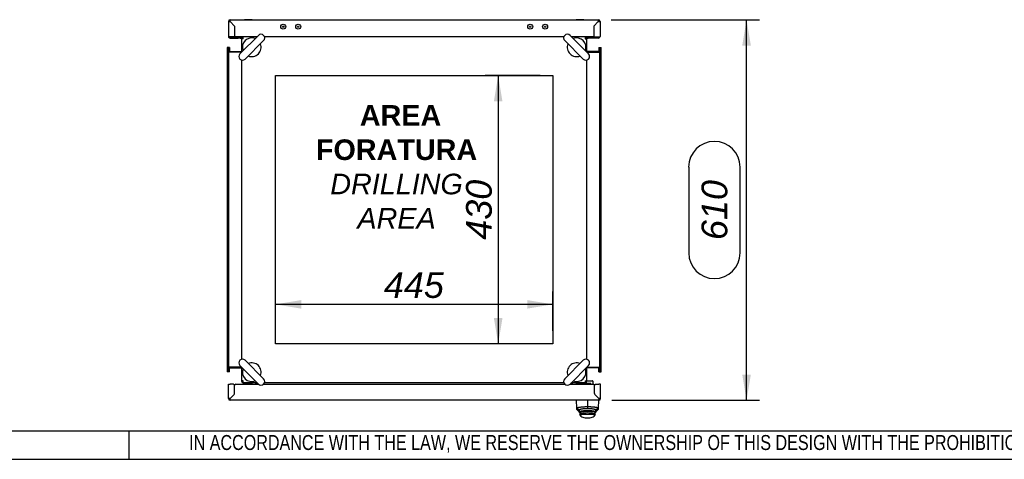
# Paper-space layout 'Layout1' of a CAD drawing. Extents: x 94 to 6181, y 158 to 4314.
# Tile 6 of 11: x 3024 to 4603, y 164 to 869. Entities that reach past the tile are written whole.
import ezdxf
from ezdxf.lldxf.tags import DXFTag

# ---------------------------------------------------------------- set-up
doc = ezdxf.new("R2010")
doc.units = 0
doc.header["$LTSCALE"] = 15
doc.layers.get('0').update_dxf_attribs({"linetype": 'CONTINUOUS'})
for name, color, linetype in [('_TRANSLATION', 7, 'CONTINUOUS'), ('AE00100_03', 7, 'CONTINUOUS'), ('AE00198_03', 7, 'CONTINUOUS'), ('AE00219_03', 7, 'CONTINUOUS'), ('AE00715_01', 7, 'CONTINUOUS'), ('AE00992_10', 7, 'CONTINUOUS'), ('AE00992_31', 7, 'CONTINUOUS'), ('DEFAULT', 7, 'CONTINUOUS'), ('DV4__TRANSLATION', 7, 'CONTINUOUS'), ('F0000000_08', 7, 'CONTINUOUS'), ('F0000000_12', 7, 'CONTINUOUS'), ('F0000000_13', 7, 'CONTINUOUS'), ('F0000001_24', 7, 'CONTINUOUS'), ('F0000001_44', 7, 'CONTINUOUS'), ('F0000001_45', 7, 'CONTINUOUS'), ('M0000000_14', 7, 'CONTINUOUS'), ('M0000000_37', 7, 'CONTINUOUS'), ('M0000000_39', 7, 'CONTINUOUS'), ('M0000000_54', 7, 'CONTINUOUS'), ('M0000000_70', 7, 'CONTINUOUS')]:
    doc.layers.add(name, color=color, linetype=linetype)
doc.styles.add('SEACAD_ARIAL', font='arial.ttf')
doc.styles.add('SEACAD_ARIALI', font='ariali.ttf')
tags = doc.linetypes.add('CENTER2', pattern=[28.575, 19.05, -3.175, 3.175, -3.175]).pattern_tags.tags
tags[10:11] = [DXFTag(74, 4), DXFTag(75, 0), DXFTag(340, '0'), DXFTag(46, 0.0), DXFTag(50, 0.0), DXFTag(44, 0.0), DXFTag(45, 0.0)]
tags[8:9] = [DXFTag(74, 4), DXFTag(75, 0), DXFTag(340, '0'), DXFTag(46, 0.0), DXFTag(50, 0.0), DXFTag(44, 0.0), DXFTag(45, 0.0)]
tags[6:7] = [DXFTag(74, 4), DXFTag(75, 0), DXFTag(340, '0'), DXFTag(46, 0.0), DXFTag(50, 0.0), DXFTag(44, 0.0), DXFTag(45, 0.0)]
tags[4:5] = [DXFTag(74, 4), DXFTag(75, 0), DXFTag(340, '0'), DXFTag(46, 0.0), DXFTag(50, 0.0), DXFTag(44, 0.0), DXFTag(45, 0.0)]
doc.dimstyles.new('ISO', dxfattribs={"dimtxt": 13.75, "dimasz": 13.75, "dimexe": 6.875, "dimexo": 6.875, "dimgap": 3.4375, "dimtad": 1, "dimdec": 1, "dimtxsty": 'SEACAD_ARIAL', "dimblk1": '_SE_FILLED', "dimblk2": '_SE_FILLED', "dimsah": 1, "dimcen": 6.875, "dimazin": 3, "dimtfac": 0.7, "dimtdec": 3, "dimtmove": 0, "dimatfit": 3})

# ---------------------------------------------------------------- blocks, each defined once
blk = doc.blocks.new('DMBLK17')
at = {"layer": '_TRANSLATION', "linetype": 'CONTINUOUS'}
for points in [[(3475, 419.6), (3433.7, 412.8), (3475, 405.9)], [(3837.5, 419.6), (3837.5, 405.9), (3878.7, 412.8)]]:
    blk.add_hatch(color=7, dxfattribs=at).paths.add_polyline_path(points)
at = {"layer": '_TRANSLATION', "color": 7, "linetype": 'CONTINUOUS'}
for p, q in [((3433.7, 370.2), (3433.7, 433.4)), ((3878.7, 370.2), (3878.7, 433.4)), ((3878.7, 412.8), (3433.7, 412.8))]:
    blk.add_line(p, q, dxfattribs=at)
at = {"layer": '_TRANSLATION', "color": 7, "linetype": 'CONTINUOUS', "style": 'SEACAD_ARIALI'}
blk.add_text('445', height=41.25, dxfattribs=at).set_placement((3607.6, 423.1))
blk = doc.blocks.new('_SE_FILLED')
at = {"color": 0}
blk.add_line((0, 0), (-1, 0), dxfattribs=at)
blk.add_solid([(0, 0), (-1, -0.1665), (-1, 0.1665), (0, 0)], dxfattribs=at)
blk = doc.blocks.new('DMBLK18')
at = {"layer": '_TRANSLATION', "linetype": 'CONTINUOUS'}
for points in [[(3784, 738.3), (3797.8, 738.3), (3790.9, 779.6)], [(3784, 390.8), (3790.9, 349.6), (3797.8, 390.8)]]:
    blk.add_hatch(color=7, dxfattribs=at).paths.add_polyline_path(points)
at = {"layer": '_TRANSLATION', "color": 7, "linetype": 'CONTINUOUS'}
for p, q in [((3858.1, 779.6), (3770.3, 779.6)), ((3790.9, 779.6), (3790.9, 349.6)), ((3858.1, 349.6), (3770.3, 349.6))]:
    blk.add_line(p, q, dxfattribs=at)
at = {"layer": '_TRANSLATION', "color": 7, "linetype": 'CONTINUOUS', "style": 'SEACAD_ARIALI'}
blk.add_text('430', height=41.25, rotation=90, dxfattribs=at).set_placement((3780.6, 516.4))
blk = doc.blocks.new('DMBLK19')
at = {"layer": '_TRANSLATION', "linetype": 'CONTINUOUS'}
for points in [[(4196.1, 827.8), (4189.2, 869.1), (4182.3, 827.8)], [(4196.1, 300.3), (4182.3, 300.3), (4189.2, 259.1)]]:
    blk.add_hatch(color=7, dxfattribs=at).paths.add_polyline_path(points)
at = {"layer": '_TRANSLATION', "color": 7, "linetype": 'CONTINUOUS'}
for p, q in [((3972.1, 869.1), (4209.8, 869.1)), ((4189.2, 259.1), (4189.2, 869.1)), ((4096.4, 632.8), (4096.4, 495.3)), ((4178.9, 495.3), (4178.9, 632.8)), ((3973.1, 259.1), (4209.8, 259.1))]:
    blk.add_line(p, q, dxfattribs=at)
for centre, radius, start, end in [((4137.6, 632.8), 41.3, 0, 180), ((4137.6, 495.3), 41.2, 180, 0)]:
    blk.add_arc(centre, radius, start, end, dxfattribs=at)
at = {"layer": '_TRANSLATION', "color": 7, "linetype": 'CONTINUOUS', "style": 'SEACAD_ARIALI'}
blk.add_text('610', height=41.25, rotation=90, dxfattribs=at).set_placement((4158.3, 515.9))

psp = doc.layouts.get("Layout1")

# ---------------------------------------------------------------- linework, layer by layer
at = {"color": 7, "linetype": 'CONTINUOUS'}
for p, q in [((3199.08, 164.32), (3199.08, 209.75)), ((93.52, 164.39), (6181.38, 164.39))]:
    psp.add_line(p, q, dxfattribs=at)
at = {"layer": 'AE00100_03', "color": 7, "linetype": 'CONTINUOUS'}
for centre, radius in [((3446.23, 858.06), 4), ((3446.23, 858.06), 1), ((3470.23, 858.06), 4), ((3470.23, 858.06), 1), ((3842.23, 858.06), 4), ((3842.23, 858.06), 1), ((3866.23, 858.06), 4), ((3866.23, 858.06), 1)]:
    psp.add_circle(centre, radius, dxfattribs=at)
at = {"layer": 'AE00198_03', "color": 7, "linetype": 'CONTINUOUS'}
for p, q in [((3384.98, 285.56), (3384.98, 284.86)), ((3384.98, 284.86), (3395.48, 284.86)), ((3395.48, 284.86), (3395.48, 285.56)), ((3916.98, 286.06), (3916.98, 285.36)), ((3916.98, 285.36), (3927.48, 285.36)), ((3927.48, 285.36), (3927.48, 286.06))]:
    psp.add_line(p, q, dxfattribs=at)
for centre, start, end in [((3390.91, 290.23), 222.17472, 225.14497), ((3389.55, 290.23), 314.85503, 317.82528), ((3922.91, 290.73), 222.17472, 230.4792), ((3921.55, 290.73), 309.5208, 317.82528)]:
    psp.add_arc(centre, 8, start, end, dxfattribs=at)
at = {"layer": 'AE00219_03', "color": 7, "linetype": 'CONTINUOUS'}
for p, q in [((3396.23, 869.26), (3384.23, 869.26)), ((3384.23, 869.26), (3384.23, 869.06)), ((3396.23, 869.06), (3396.23, 869.26)), ((3928.23, 869.26), (3916.23, 869.26)), ((3916.23, 869.26), (3916.23, 869.06)), ((3928.23, 869.06), (3928.23, 869.26))]:
    psp.add_line(p, q, dxfattribs=at)
at = {"layer": 'AE00715_01', "color": 7, "linetype": 'CONTINUOUS'}
for p, q in [((3406.34, 844.15), (3376.64, 814.45)), ((3935.82, 814.45), (3906.13, 844.15)), ((3385.13, 805.97), (3414.82, 835.67)), ((3897.64, 835.67), (3927.34, 805.97)), ((3414.82, 293.45), (3385.13, 323.15)), ((3927.34, 323.15), (3897.64, 293.45)), ((3376.64, 314.67), (3406.34, 284.97)), ((3906.13, 284.97), (3935.82, 314.67))]:
    psp.add_line(p, q, dxfattribs=at)
for centre, radius, start, end in [((3395.73, 825.06), 15, 68.96053, 201.03947), ((3410.58, 839.91), 6, 315, 135), ((3901.88, 839.91), 6, 45, 225), ((3916.73, 825.06), 15, 338.96053, 111.03947), ((3395.73, 825.06), 15, 248.57818, 21.42182), ((3916.73, 825.06), 15, 158.57818, 291.42182), ((3380.88, 810.21), 6, 135, 315), ((3931.58, 810.21), 6, 225, 45), ((3380.88, 318.91), 6, 45, 225), ((3395.73, 304.06), 15, 338.57818, 111.42182), ((3916.73, 304.06), 15, 68.57818, 201.42182), ((3931.58, 318.91), 6, 315, 135), ((3395.73, 304.06), 15, 158.96053, 291.03947), ((3916.73, 304.06), 15, 248.96053, 21.03947), ((3410.58, 289.21), 6, 225, 45), ((3901.88, 289.21), 6, 135, 315)]:
    psp.add_arc(centre, radius, start, end, dxfattribs=at)
at = {"layer": 'AE00992_10', "color": 7, "linetype": 'CONTINUOUS'}
for p, q in [((3917.16, 246.57), (3916.72, 259.06)), ((3934.22, 258.75), (3934.22, 248.89)), ((3948.21, 266.1), (3948.21, 266.06)), ((3950.75, 263.56), (3950.71, 263.56)), ((3951.21, 263.1), (3951.21, 263.06)), ((3951.72, 259.06), (3951.29, 246.57)), ((3917.25, 244.01), (3917.16, 246.57)), ((3920.73, 243.15), (3917.16, 246.57)), ((3920.71, 240.66), (3917.25, 244.01)), ((3917.25, 244.01), (3920.82, 240.56)), ((3920.8, 241.15), (3920.71, 241.15)), ((3920.71, 241.15), (3920.71, 240.66)), ((3920.73, 243.15), (3920.8, 241.15)), ((3921.36, 240.02), (3921.36, 241.3)), ((3921.36, 239.06), (3921.36, 240.02)), ((3924.36, 237.04), (3921.36, 240.02)), ((3924.36, 236.06), (3921.36, 239.06)), ((3924.36, 237.04), (3924.36, 236.06)), ((3934.24, 248.89), (3934.23, 245.5)), ((3947.06, 240.02), (3944.06, 237.04)), ((3947.06, 239.06), (3944.06, 236.06)), ((3944.06, 236.06), (3944.06, 237.04)), ((3947.06, 240.02), (3947.06, 241.33)), ((3947.06, 240.02), (3947.06, 239.06)), ((3947.62, 240.56), (3951.2, 244.01)), ((3947.64, 241.14), (3947.71, 243.15)), ((3947.71, 241.12), (3947.64, 241.14)), ((3951.29, 246.57), (3947.71, 243.15)), ((3951.2, 244.01), (3947.71, 240.64)), ((3947.71, 240.64), (3947.71, 241.12)), ((3951.29, 246.57), (3951.2, 244.01)), ((3921.21, 236.06), (3924.36, 236.06)), ((3921.21, 236.06), (3923.71, 233.56)), ((3944.06, 236.06), (3924.36, 236.06)), ((3930.33, 231.06), (3938.1, 231.06)), ((3944.06, 236.06), (3947.21, 236.06)), ((3944.71, 233.56), (3947.21, 236.06))]:
    psp.add_line(p, q, dxfattribs=at)
for centre, radius, start, end in [((3934.18, 157.12), 85.1, 80.89714, 99.04735), ((3930.33, 241.06), 10, 228.59038, 270), ((3938.1, 241.06), 10, 270, 311.40962)]:
    psp.add_arc(centre, radius, start, end, dxfattribs=at)
for points, knots in [([(3917.16, 246.57), (3917.17, 246.62), (3917.18, 246.71), (3917.32, 246.84), (3917.5, 246.96), (3917.71, 247.06), (3917.92, 247.15), (3918.11, 247.22), (3918.28, 247.27), (3918.81, 247.44), (3919.91, 247.71), (3921.94, 248.05), (3924.16, 248.33), (3926.54, 248.56), (3929.06, 248.73), (3931.64, 248.84), (3933.37, 248.87), (3934.22, 248.89)], [0, 0, 0, 0, 0.0503449, 0.0952226, 0.1346324, 0.1685736, 0.1970456, 0.2200478, 0.2375801, 0.2496419, 0.3832412, 0.499291, 0.6056762, 0.7088796, 0.8089585, 0.9059756, 1, 1, 1, 1]), ([(3934.23, 245.5), (3934.11, 245.5), (3933.87, 245.5), (3933.5, 245.5), (3933.14, 245.49), (3932.79, 245.48), (3932.43, 245.47), (3932.08, 245.46), (3931.73, 245.45), (3931.38, 245.43), (3931.03, 245.42), (3930.68, 245.4), (3930.34, 245.38), (3929.99, 245.35), (3929.65, 245.33), (3929.31, 245.3), (3928.26, 245.22), (3926.58, 245.04), (3924.53, 244.72), (3922.86, 244.34), (3921.93, 244.04), (3921.45, 243.83), (3921.22, 243.71), (3921.04, 243.6), (3920.9, 243.49), (3920.8, 243.37), (3920.74, 243.26), (3920.73, 243.19), (3920.73, 243.15)], [0, 0, 0, 0, 0.0166518, 0.0332398, 0.0497758, 0.0662722, 0.0827412, 0.0991951, 0.1156463, 0.132107, 0.1485898, 0.1651067, 0.1816702, 0.1982922, 0.2149848, 0.2317597, 0.2486287, 0.3728333, 0.4977496, 0.6226699, 0.7483171, 0.7845212, 0.8204698, 0.8562656, 0.8920125, 0.9278148, 0.9637764, 1, 1, 1, 1]), ([(3921.36, 240.02), (3921.37, 240.05), (3921.39, 240.12), (3921.54, 240.23), (3921.83, 240.36), (3922.47, 240.56), (3923.54, 240.78), (3925.78, 241.12), (3929.24, 241.42), (3932.63, 241.52), (3935.79, 241.52), (3939.17, 241.42), (3942.65, 241.12), (3944.88, 240.78), (3946.04, 240.54), (3946.72, 240.32), (3947.02, 240.15), (3947.05, 240.06), (3947.06, 240.02)], [0, 0, 0, 0, 0.0251662, 0.0544463, 0.0878392, 0.125344, 0.1999132, 0.2504112, 0.3826858, 0.4997454, 0.5000215, 0.6174371, 0.7495303, 0.8006361, 0.8745732, 0.9250082, 0.9668194, 1, 1, 1, 1]), ([(3944.06, 237.04), (3944.05, 237.08), (3944.04, 237.16), (3943.89, 237.28), (3943.65, 237.41), (3943.22, 237.58), (3942.46, 237.8), (3941.23, 238.05), (3939.74, 238.27), (3937.46, 238.5), (3934.2, 238.63), (3930.95, 238.5), (3928.68, 238.27), (3927.18, 238.05), (3925.95, 237.8), (3925.05, 237.54), (3924.47, 237.28), (3924.4, 237.12), (3924.36, 237.04)], [0, 0, 0, 0, 0.031647, 0.0631155, 0.0947041, 0.126708, 0.1898082, 0.2523261, 0.3148104, 0.3770863, 0.5003308, 0.6234958, 0.6855831, 0.7480406, 0.8107844, 0.8736365, 0.9368125, 1, 1, 1, 1]), ([(3934.22, 248.89), (3934.65, 248.88), (3935.5, 248.87), (3936.79, 248.83), (3938.08, 248.78), (3939.36, 248.72), (3940.63, 248.64), (3941.87, 248.55), (3943.08, 248.45), (3944.24, 248.33), (3945.36, 248.2), (3946.81, 248), (3948.53, 247.71), (3949.91, 247.37), (3951.03, 246.97), (3951.18, 246.73), (3951.29, 246.57)], [0, 0, 0, 0, 0.0469004, 0.0944936, 0.1427887, 0.1917943, 0.2415189, 0.2919704, 0.3431565, 0.3950845, 0.4477615, 0.5011941, 0.6172109, 0.7507427, 0.831115, 1, 1, 1, 1]), ([(3947.71, 243.15), (3947.71, 243.17), (3947.71, 243.21), (3947.7, 243.26), (3947.67, 243.32), (3947.64, 243.37), (3947.6, 243.43), (3947.54, 243.49), (3947.48, 243.54), (3947.4, 243.6), (3947.31, 243.66), (3947.22, 243.71), (3947.11, 243.77), (3946.99, 243.83), (3946.87, 243.89), (3946.46, 244.06), (3945.59, 244.34), (3943.92, 244.71), (3941.87, 245.04), (3940.1, 245.23), (3938.85, 245.33), (3938.22, 245.37), (3937.57, 245.41), (3936.92, 245.44), (3936.26, 245.47), (3935.59, 245.49), (3934.91, 245.5), (3934.46, 245.5), (3934.23, 245.5)], [0, 0, 0, 0, 0.018185, 0.0362882, 0.0543221, 0.0722993, 0.0902327, 0.108135, 0.1260193, 0.1438984, 0.1617854, 0.1796932, 0.1976347, 0.2156229, 0.2336703, 0.2517897, 0.3772534, 0.5022399, 0.6269487, 0.7513108, 0.7826015, 0.8136744, 0.8446085, 0.8754839, 0.9063808, 0.9373797, 0.9685601, 1, 1, 1, 1])]:
    psp.add_open_spline(points, degree=3, knots=knots, dxfattribs=at)
at = {"layer": 'AE00992_31', "color": 7, "linetype": 'CONTINUOUS'}
for p, q in [((3945.5, 283.56), (3944.91, 283.56)), ((3945.18, 279.26), (3945.23, 279.26)), ((3945.23, 279.06), (3945.18, 279.06)), ((3946.23, 268.08), (3946.23, 268.04)), ((3946.73, 267.58), (3946.73, 267.54)), ((3947.73, 266.54), (3947.73, 266.58))]:
    psp.add_line(p, q, dxfattribs=at)
at = {"layer": 'DEFAULT', "color": 7, "linetype": 'CONTINUOUS'}
psp.add_line((93.52, 209.82), (6181.38, 209.82), dxfattribs=at)
at = {"layer": 'DV4__TRANSLATION', "color": 7, "linetype": 'CENTER2'}
for p, q in [((3433.73, 779.56), (3878.73, 779.56)), ((3433.73, 349.56), (3433.73, 779.56)), ((3878.73, 779.56), (3878.73, 349.56)), ((3878.73, 349.56), (3433.73, 349.56))]:
    psp.add_line(p, q, dxfattribs=at)
at = {"layer": 'F0000000_08', "color": 7, "linetype": 'CONTINUOUS'}
for p, q in [((3381.73, 286.56), (3381.73, 287.62)), ((3395.72, 285.56), (3382.73, 285.56)), ((3401.63, 286.08), (3401.06, 284.56)), ((3402.11, 287.36), (3401.63, 286.08))]:
    psp.add_line(p, q, dxfattribs=at)
for centre, radius, start, end in [((3382.73, 286.56), 1, 180, 270), ((3395.72, 284.56), 1, 69.63587, 90), ((3395.72, 284.56), 1, 0, 69.63587), ((3400.23, 288.06), 2, 339.52255, 345.52249)]:
    psp.add_arc(centre, radius, start, end, dxfattribs=at)
at = {"layer": 'F0000000_12', "color": 7, "linetype": 'CONTINUOUS'}
psp.add_line((3368.17, 283.06), (3368.35, 283.06), dxfattribs=at)
psp.add_arc((3369.23, 267.06), 3.05, 180, 181.30034, dxfattribs=at)
at = {"layer": 'F0000000_13', "color": 7, "linetype": 'CONTINUOUS'}
psp.add_line((3366.23, 267.08), (3366.23, 267.06), dxfattribs=at)
at = {"layer": 'F0000001_24', "color": 7, "linetype": 'CONTINUOUS'}
for p, q in [((3915.73, 286.56), (3915.73, 287.56)), ((3918.73, 286.06), (3916.23, 286.06)), ((3930.22, 286.06), (3918.73, 286.06)), ((3927.73, 285.06), (3927.73, 284.56)), ((3930.63, 286.06), (3930.22, 286.06)), ((3936.53, 286.06), (3930.63, 286.06)), ((3933.21, 290.06), (3936.53, 290.06)), ((3936.53, 290.06), (3937.74, 290.06)), ((3937.74, 286.06), (3936.53, 286.06)), ((3937.74, 290.06), (3942.23, 290.06)), ((3938.73, 286.06), (3937.74, 286.06)), ((3939.73, 284.92), (3939.73, 285.06)), ((3939.73, 284.56), (3939.73, 284.92)), ((3942.73, 289.56), (3942.73, 284.92)), ((3942.93, 288.05), (3942.73, 288.05)), ((3942.93, 287.5), (3942.73, 287.5)), ((3942.93, 287.49), (3942.73, 287.49)), ((3942.73, 284.92), (3942.73, 284.56)), ((3942.93, 287.49), (3942.93, 284.54))]:
    psp.add_line(p, q, dxfattribs=at)
for centre, radius, start, end in [((3916.23, 286.56), 0.5, 180, 270), ((3928.73, 285.06), 1, 90, 180), ((3938.73, 285.06), 1, 0, 90), ((3942.23, 289.56), 0.5, 0, 90)]:
    psp.add_arc(centre, radius, start, end, dxfattribs=at)
at = {"layer": 'F0000001_44', "color": 7, "linetype": 'CONTINUOUS'}
for p, q in [((3361.03, 869.06), (3951.43, 869.06)), ((3358.23, 866.26), (3358.23, 842.36)), ((3361.05, 866.26), (3361.03, 866.24)), ((3361.03, 866.24), (3361.05, 866.26)), ((3361.03, 866.24), (3368.23, 859.04)), ((3368.25, 859.06), (3361.05, 866.26)), ((3368.23, 859.04), (3368.23, 841.56)), ((3368.28, 859.06), (3368.25, 859.06)), ((3368.28, 859.06), (3368.28, 841.56)), ((3944.18, 859.06), (3944.21, 859.06)), ((3944.18, 859.06), (3944.18, 841.56)), ((3944.21, 859.06), (3951.41, 866.26)), ((3951.43, 866.24), (3944.23, 859.04)), ((3944.23, 859.04), (3944.23, 841.56)), ((3951.41, 866.26), (3951.43, 866.24)), ((3951.43, 866.24), (3951.41, 866.26)), ((3954.23, 866.26), (3954.23, 842.36)), ((3361.03, 841.56), (3358.35, 841.56)), ((3358.55, 841.06), (3361.03, 841.06)), ((3360.96, 841.06), (3361.03, 841.06)), ((3368.23, 841.56), (3361.03, 841.56)), ((3361.03, 841.06), (3361.03, 841.06)), ((3361.03, 841.06), (3374.23, 841.06)), ((3361.03, 839.56), (3374.23, 839.56)), ((3368.23, 841.56), (3368.23, 841.06)), ((3403.75, 841.56), (3368.28, 841.56)), ((3368.28, 841.56), (3368.28, 841.06)), ((3374.23, 841.06), (3377.23, 841.06)), ((3377.23, 839.56), (3374.23, 839.56)), ((3377.23, 841.06), (3380.53, 841.06)), ((3377.23, 841.06), (3377.23, 839.56)), ((3377.23, 839.56), (3379.39, 839.56)), ((3896.12, 841.56), (3416.35, 841.56)), ((3944.18, 841.56), (3908.72, 841.56)), ((3931.93, 841.06), (3935.23, 841.06)), ((3933.07, 839.56), (3935.23, 839.56)), ((3935.23, 841.06), (3938.23, 841.06)), ((3935.23, 839.56), (3935.23, 841.06)), ((3938.23, 839.56), (3935.23, 839.56)), ((3951.43, 841.06), (3938.23, 841.06)), ((3951.43, 839.56), (3938.23, 839.56)), ((3944.18, 841.56), (3944.18, 841.06)), ((3944.23, 841.56), (3951.43, 841.56)), ((3944.23, 841.56), (3944.23, 841.06)), ((3951.43, 841.56), (3954.12, 841.56)), ((3953.91, 841.06), (3951.43, 841.06)), ((3951.5, 841.06), (3951.43, 841.06)), ((3951.43, 841.06), (3951.43, 841.06))]:
    psp.add_line(p, q, dxfattribs=at)
for centre, radius, start, end in [((3361.03, 866.26), 2.8, 90, 180), ((3206.98, 866.56), 154.07, 359.8886, 0.9299), ((4125.41, 866.42), 174, 179.12972, 180.05178), ((3951.43, 866.26), 2.8, 0, 90), ((3360.88, 1040.23), 174, 269.12972, 270.05178), ((3951.73, 1020.31), 154.07, 269.8886, 270.9299), ((3361.03, 842.36), 2.8, 180, 207.664), ((3361.03, 842.36), 2.8, 207.664, 270), ((3361.03, 842.36), 1.3, 217.86813, 270), ((3951.43, 842.36), 1.3, 270, 322.13187), ((3951.43, 842.36), 2.8, 270, 332.336), ((3951.43, 842.36), 2.8, 332.336, 0)]:
    psp.add_arc(centre, radius, start, end, dxfattribs=at)
for centre, major_axis, start_param, end_param in [((3361.03, 842.36), (2.8, 0), 3.1415927, 3.4310573), ((3361.03, 842.36), (1.3, 0), 3.8037148, 4.712389), ((3951.43, 842.36), (-1.3, 0), 1.5707963, 2.4794705), ((3951.43, 842.36), (-2.8, 0), 2.8521281, 3.1415927)]:
    psp.add_ellipse(centre, major_axis=major_axis, ratio=0.9984615, start_param=start_param, end_param=end_param, dxfattribs=at)
at = {"layer": 'F0000001_45', "color": 7, "linetype": 'CONTINUOUS'}
for p, q in [((3358.23, 261.86), (3358.23, 284.56)), ((3358.23, 284.56), (3361.03, 284.56)), ((3366.23, 284.56), (3361.03, 284.56)), ((3370.28, 284.56), (3406.79, 284.56)), ((3414.37, 284.56), (3898.09, 284.56)), ((3905.67, 284.56), (3943.18, 284.56)), ((3947.23, 284.56), (3952.43, 284.56)), ((3955.23, 284.56), (3952.43, 284.56)), ((3955.23, 261.86), (3955.23, 284.56)), ((3361.03, 261.88), (3367.65, 268.49)), ((3367.7, 268.5), (3361.05, 261.86)), ((3368.23, 269.91), (3368.23, 282.56)), ((3368.28, 269.92), (3368.28, 282.56)), ((3945.18, 269.92), (3945.18, 282.56)), ((3945.23, 269.91), (3945.23, 282.56)), ((3945.77, 268.5), (3952.41, 261.86)), ((3952.43, 261.88), (3945.82, 268.49)), ((3361.05, 261.86), (3361.03, 261.88)), ((3952.43, 259.06), (3361.03, 259.06)), ((3952.41, 261.86), (3952.43, 261.88))]:
    psp.add_line(p, q, dxfattribs=at)
for centre, radius, start, end in [((3366.23, 282.56), 2, 0, 90), ((3370.28, 282.56), 2, 90, 180), ((3943.18, 282.56), 2, 0, 90), ((3947.23, 282.56), 2, 90, 180), ((3366.23, 269.91), 2, 315, 0), ((3366.28, 269.92), 2, 315, 0), ((3947.18, 269.92), 2, 180, 225), ((3947.23, 269.91), 2, 180, 225), ((3360.73, 107.81), 154.07, 89.8886, 90.9299), ((3361.03, 261.86), 2.8, 180, 270), ((3187.06, 261.7), 174, 359.12972, 0.05178), ((4106.53, 261.56), 154.11, 179.88874, 180.92976), ((3952.59, 87.88), 174, 89.12972, 90.05178), ((3952.43, 261.86), 2.8, 270, 0)]:
    psp.add_arc(centre, radius, start, end, dxfattribs=at)
at = {"layer": 'M0000000_14', "color": 7, "linetype": 'CONTINUOUS'}
for p, q in [((3402.73, 841.56), (3402.73, 841.56)), ((3909.73, 841.56), (3909.73, 841.56)), ((3360.03, 818.06), (3379.23, 818.06)), ((3952.43, 818.06), (3933.23, 818.06)), ((3360.03, 311.06), (3379.23, 311.06)), ((3952.43, 311.06), (3933.23, 311.06)), ((3402.73, 287.56), (3402.73, 284.56)), ((3909.73, 287.56), (3909.73, 284.56))]:
    psp.add_line(p, q, dxfattribs=at)
at = {"layer": 'M0000000_37', "color": 7, "linetype": 'CONTINUOUS'}
for p, q in [((3385.61, 841.56), (3385.61, 841.56)), ((3387.92, 841.56), (3387.92, 841.56)), ((3392.54, 841.56), (3392.54, 841.56)), ((3394.85, 841.56), (3394.85, 841.56)), ((3917.61, 841.56), (3917.61, 841.56)), ((3919.92, 841.56), (3919.92, 841.56)), ((3924.54, 841.56), (3924.54, 841.56)), ((3926.85, 841.56), (3926.85, 841.56))]:
    psp.add_line(p, q, dxfattribs=at)
at = {"layer": 'M0000000_39', "color": 7, "linetype": 'CONTINUOUS'}
for p, q in [((3356.23, 824.56), (3356.23, 304.56)), ((3358.73, 824.56), (3356.23, 824.56)), ((3358.73, 824.56), (3358.73, 304.56)), ((3360.03, 824.56), (3358.73, 824.56)), ((3360.03, 824.56), (3360.03, 817.06)), ((3952.43, 824.56), (3952.43, 817.06)), ((3952.43, 824.56), (3953.73, 824.56)), ((3953.73, 304.56), (3953.73, 824.56)), ((3953.73, 824.56), (3956.23, 824.56)), ((3956.23, 304.56), (3956.23, 824.56)), ((3379.23, 817.06), (3360.03, 817.06)), ((3933.23, 817.06), (3952.43, 817.06)), ((3358.73, 304.56), (3356.23, 304.56)), ((3360.03, 304.56), (3358.73, 304.56)), ((3360.03, 304.56), (3360.03, 312.06)), ((3379.23, 312.06), (3360.03, 312.06)), ((3933.23, 312.06), (3952.43, 312.06)), ((3952.43, 304.56), (3952.43, 312.06)), ((3952.43, 304.56), (3953.73, 304.56)), ((3953.73, 304.56), (3956.23, 304.56))]:
    psp.add_line(p, q, dxfattribs=at)
at = {"layer": 'M0000000_54', "color": 7, "linetype": 'CONTINUOUS'}
for p, q in [((3403.73, 841.56), (3403.73, 841.56)), ((3908.73, 841.56), (3908.73, 841.56)), ((3403.73, 284.56), (3403.73, 287.56)), ((3908.73, 284.56), (3908.73, 287.56))]:
    psp.add_line(p, q, dxfattribs=at)
at = {"layer": 'M0000000_70', "color": 7, "linetype": 'CONTINUOUS'}
for p, q in [((3379.23, 838.76), (3379.23, 817.04)), ((3379.26, 839.13), (3379.24, 838.71)), ((3403.75, 841.56), (3382.03, 841.56)), ((3382.03, 838.76), (3382.03, 841.55)), ((3896.12, 841.56), (3416.35, 841.56)), ((3930.43, 841.56), (3908.72, 841.56)), ((3930.75, 841.54), (3930.39, 841.55)), ((3930.43, 841.55), (3930.43, 838.76)), ((3933.23, 817.04), (3933.23, 838.76)), ((3379.23, 804.44), (3379.23, 324.68)), ((3933.23, 324.68), (3933.23, 804.44)), ((3379.23, 312.07), (3379.23, 290.36)), ((3933.23, 290.36), (3933.23, 312.07)), ((3381.71, 287.58), (3382.07, 287.56)), ((3382.03, 287.56), (3382.03, 290.36)), ((3382.03, 287.56), (3403.75, 287.56)), ((3416.35, 287.56), (3896.12, 287.56)), ((3908.72, 287.56), (3930.43, 287.56)), ((3930.43, 290.36), (3930.43, 287.57)), ((3933.21, 289.99), (3933.23, 290.41))]:
    psp.add_line(p, q, dxfattribs=at)
for centre, radius, start, end in [((3382.03, 838.76), 2.8, 99.25962, 172.52555), ((3382.02, 838.46), 3.09, 88.78489, 98.10179), ((3930.43, 838.76), 2.8, 0, 83.51918), ((3382.03, 290.36), 2.8, 180, 263.51918), ((3930.45, 290.66), 3.09, 268.78419, 278.10351), ((3930.43, 290.36), 2.8, 279.26043, 352.52507)]:
    psp.add_arc(centre, radius, start, end, dxfattribs=at)
for points, knots in [([(3382.03, 838.76), (3381.67, 838.76), (3381.3, 838.76), (3380.62, 838.76), (3380.31, 838.76), (3379.79, 838.76), (3379.59, 838.76), (3379.31, 838.76), (3379.23, 838.76), (3379.23, 838.76)], [0, 0, 0, 0, 0.25, 0.25, 0.5, 0.5, 0.75, 0.75, 1, 1, 1, 1]), ([(3930.43, 838.76), (3930.46, 838.76), (3930.5, 838.76), (3930.59, 838.76), (3930.71, 838.76), (3930.84, 838.76), (3931.02, 838.76), (3931.25, 838.76), (3931.51, 838.76), (3931.75, 838.76), (3931.99, 838.76), (3932.21, 838.76), (3932.42, 838.76), (3932.6, 838.76), (3932.76, 838.76), (3932.91, 838.76), (3933.02, 838.76), (3933.12, 838.76), (3933.17, 838.76), (3933.2, 838.76), (3933.22, 838.76), (3933.23, 838.76), (3933.23, 838.76), (3933.23, 838.76), (3933.23, 838.76)], [0, 0, 0, 0, 0.0156323, 0.0312635, 0.0625219, 0.0937791, 0.1250356, 0.187528, 0.25002, 0.3125143, 0.3750101, 0.4375058, 0.4999997, 0.5624941, 0.6249899, 0.6874856, 0.7499797, 0.812472, 0.8749644, 0.9062209, 0.9374781, 0.9687364, 0.9843677, 1, 1, 1, 1]), ([(3382.03, 290.36), (3382.01, 290.36), (3381.96, 290.36), (3381.87, 290.36), (3381.76, 290.36), (3381.62, 290.36), (3381.44, 290.36), (3381.22, 290.36), (3380.96, 290.36), (3380.71, 290.36), (3380.47, 290.36), (3380.25, 290.36), (3380.05, 290.36), (3379.86, 290.36), (3379.7, 290.36), (3379.56, 290.36), (3379.44, 290.36), (3379.35, 290.36), (3379.29, 290.36), (3379.26, 290.36), (3379.25, 290.36), (3379.24, 290.36), (3379.23, 290.36), (3379.23, 290.36), (3379.23, 290.36)], [0, 0, 0, 0, 0.0156323, 0.0312635, 0.0625219, 0.0937791, 0.1250356, 0.187528, 0.25002, 0.3125143, 0.3750101, 0.4375058, 0.4999997, 0.5624941, 0.6249899, 0.6874856, 0.7499797, 0.812472, 0.8749644, 0.9062209, 0.9374781, 0.9687364, 0.9843677, 1, 1, 1, 1]), ([(3930.43, 290.36), (3930.8, 290.36), (3931.17, 290.36), (3931.84, 290.36), (3932.15, 290.36), (3932.67, 290.36), (3932.88, 290.36), (3933.16, 290.36), (3933.23, 290.36), (3933.23, 290.36)], [0, 0, 0, 0, 0.25, 0.25, 0.5, 0.5, 0.75, 0.75, 1, 1, 1, 1])]:
    psp.add_open_spline(points, degree=3, knots=knots, dxfattribs=at)

# ---------------------------------------------------------------- texts
at = {"insert": (3295.32, 174.78), "char_height": 24, "width": 2729.9357, "attachment_point": 7}
psp.add_mtext('{\\fArial Narrow|b0||i0||c0|p34;\\C7;\\H24.;\\W0.94;IN ACCORDANCE WITH THE LAW, WE RESERVE THE OWNERSHIP OF THIS DESIGN WITH THE PROHIBITION OF REPRODUCING IT AND MAKING IT KNOWN TO THIRD PARTIES WITHOUT OUR AUTHORIZATION}', dxfattribs=at)
at = {"layer": '_TRANSLATION', "insert": (3627.94, 633.28), "char_height": 33, "width": 268.1215, "attachment_point": 5}
psp.add_mtext('{\\fArial|b0||i0||c0|p34;\\C7;\\H33.;\\W1.; }{\\fArial|b1||i0||c0|p34;\\C7;\\H33.;\\W1.;AREA\\P}{\\fArial|b1||i0||c0|p34;\\C7;\\H33.;\\W1.;FORATURA \\P}{\\fArial|b0||i1||c0|p34;\\C7;\\H33.;\\W1.;DRILLING\\P}{\\fArial|b0||i1||c0|p34;\\C7;\\H33.;\\W1.;AREA}', dxfattribs=at)

# ---------------------------------------------------------------- dimensions: what is measured, and where the dimension line sits
at = {"layer": '_TRANSLATION', "color": 7, "linetype": 'CONTINUOUS'}
for base, p1, p2, angle, override, picture, middle in [((4189.19, 259.06), (3952.43, 259.06), (3951.43, 869.06), 90.09393, {"dimtxt": 41.25, "dimasz": 41.25, "dimexe": 20.625, "dimexo": 20.625, "dimgap": 10.3125, "dimdec": 0, "dimcen": 20.625}, 'DMBLK19', (4189.19, 564.06)), ((3790.91, 779.56), (3878.73, 779.56), (3878.73, 349.56), 270, {"dimtxt": 41.25, "dimasz": 41.25, "dimexe": 20.625, "dimexo": 20.625, "dimgap": 10.3125, "dimcen": 20.625}, 'DMBLK18', (3790.91, 564.56)), ((3878.73, 412.75), (3878.73, 349.56), (3433.73, 349.56), 180, {"dimtxt": 41.25, "dimasz": 41.25, "dimexe": 20.625, "dimexo": 20.625, "dimgap": 10.3125, "dimcen": 20.625}, 'DMBLK17', (3656.23, 412.75))]:
    dim = psp.add_linear_dim(base=base, p1=p1, p2=p2, angle=angle, text='\\A1;<>', dimstyle='ISO', override=override, dxfattribs=at)
    dim.commit()
    dim.dimension.update_dxf_attribs({"geometry": picture, "text_midpoint": middle, "dimtype": 161})

doc.saveas('drawing.dxf')
